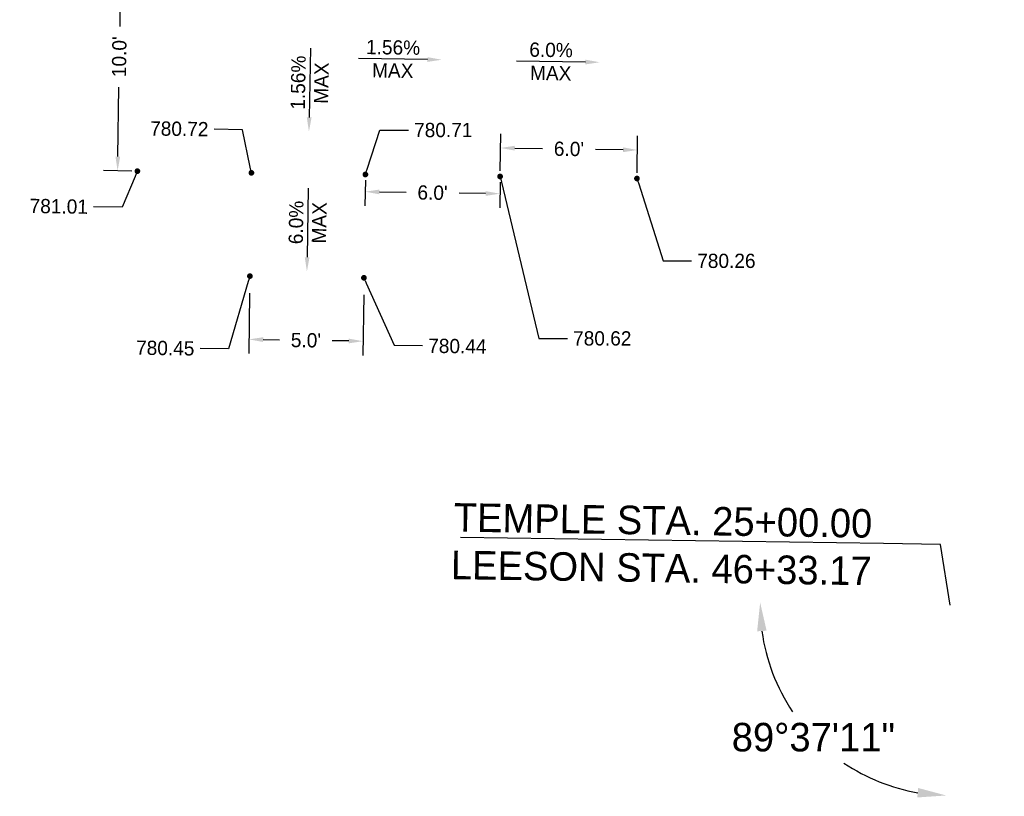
# Model space of a CAD drawing. Header units: feet. Extents: x 1384904 to 1390579, y 443400 to 444295.
# Tile 20 of 57: x 1388496 to 1388539, y 443952 to 443986. Entities that reach past the tile are written whole.
import ezdxf
from ezdxf import colors
from ezdxf.entities.mleader import LeaderData, LeaderLine
from ezdxf.math import Vec2, Vec3

# ---------------------------------------------------------------- set-up
doc = ezdxf.new("R2010")
doc.units = ezdxf.units.FT
doc.header["$MEASUREMENT"] = 0
doc.layers.add('DT_P_Text', color=3, linetype='Continuous')
doc.layers.add('PV_P_Text', color=7, linetype='Continuous')
doc.styles.get("Standard").update_dxf_attribs({"font": 'font31.shx'})
doc.dimstyles.get("Standard").update_dxf_attribs({"dimtxt": 0.18, "dimasz": 0.18, "dimexe": 0.18, "dimexo": 0.0625, "dimgap": 0.09, "dimtad": 0, "dimtih": 1, "dimtoh": 1, "dimdec": 4, "dimzin": 0, "dimdsep": 46, "dimtxsty": 'Standard', "dimcen": 0.09, "dimadec": 0, "dimazin": 0, "dimtfac": 1, "dimtdec": 4, "dimtofl": 0, "dimtmove": 0, "dimatfit": 3, "dimfxl": 1, "dimtolj": 1, "dimtzin": 0, "dimarcsym": 0})

# ---------------------------------------------------------------- blocks, each defined once
blk = doc.blocks.new('_Dot')
at = {"color": 0, "linetype": 'ByBlock', "lineweight": -2}
blk.add_line((-0.5, 0), (-1, 0), dxfattribs=at)
at = {"color": 0, "linetype": 'ByBlock', "const_width": 0.5}
blk.add_lwpolyline([(-0.25, 0, 1), (0.25, 0, 1)], format="xyb", close=True, dxfattribs=at)
blk = doc.blocks.new('*D976')
at = {"layer": 'Defpoints', "color": 0, "transparency": 16777216}
for p in [(1388500.222, 443988.915), (1388501.089, 443988.902), (1388500.942, 443978.903)]:
    blk.add_point(p, dxfattribs=at)
at = {"layer": 'PV_P_Text', "color": 0, "lineweight": -2, "transparency": 16777216}
for p, q in [((1388500.839, 443988.906), (1388499.597, 443988.924)), ((1388500.213, 443988.29), (1388500.168, 443985.247)), ((1388500.084, 443979.541), (1388500.129, 443982.585)), ((1388500.692, 443978.907), (1388499.45, 443978.925))]:
    blk.add_line(p, q, dxfattribs=at)
at = {"layer": 'PV_P_Text', "color": 0, "transparency": 16777216}
for points in [[(1388500.109, 443988.292), (1388500.317, 443988.289), (1388500.222, 443988.915)], [(1388499.98, 443979.543), (1388500.188, 443979.54), (1388500.075, 443978.916)]]:
    blk.add_solid(points, dxfattribs=at)
at = {"layer": 'PV_P_Text', "color": 0, "transparency": 16777216, "insert": (1388500.148, 443983.916), "char_height": 0.625, "attachment_point": 5, "rotation": 89.156}
blk.add_mtext("\\A1;10.0'", dxfattribs=at)
blk = doc.blocks.new('*D977')
at = {"layer": 'Defpoints', "color": 0, "transparency": 16777216}
for p in [(1388522.864, 443979.83), (1388516.846, 443978.669), (1388522.846, 443978.581)]:
    blk.add_point(p, dxfattribs=at)
at = {"layer": 'PV_P_Text', "color": 0, "lineweight": -2, "transparency": 16777216}
for p, q in [((1388516.85, 443978.919), (1388516.874, 443980.544)), ((1388522.849, 443978.831), (1388522.873, 443980.455)), ((1388517.49, 443979.91), (1388518.704, 443979.892)), ((1388522.239, 443979.84), (1388521.024, 443979.857))]:
    blk.add_line(p, q, dxfattribs=at)
at = {"layer": 'PV_P_Text', "color": 0, "transparency": 16777216}
for points in [[(1388517.491, 443980.014), (1388517.488, 443979.805), (1388516.865, 443979.919)], [(1388522.241, 443979.944), (1388522.237, 443979.735), (1388522.864, 443979.83)]]:
    blk.add_solid(points, dxfattribs=at)
at = {"layer": 'PV_P_Text', "color": 0, "transparency": 16777216, "insert": (1388519.864, 443979.875), "char_height": 0.625, "attachment_point": 5, "rotation": 359.156}
blk.add_mtext("\\A1;6.0'", dxfattribs=at)
blk = doc.blocks.new('*D975')
at = {"layer": 'Defpoints', "color": 0, "transparency": 16777216}
for p in [(1388510.941, 443978.756), (1388516.846, 443978.669), (1388516.835, 443977.915)]:
    blk.add_point(p, dxfattribs=at)
at = {"layer": 'PV_P_Text', "color": 0, "lineweight": -2, "transparency": 16777216}
for p, q in [((1388510.937, 443978.506), (1388510.921, 443977.377)), ((1388516.843, 443978.419), (1388516.826, 443977.29)), ((1388511.555, 443977.993), (1388512.722, 443977.975)), ((1388516.21, 443977.924), (1388515.043, 443977.941))]:
    blk.add_line(p, q, dxfattribs=at)
at = {"layer": 'PV_P_Text', "color": 0, "transparency": 16777216}
for points in [[(1388511.556, 443978.097), (1388511.553, 443977.888), (1388510.93, 443978.002)], [(1388516.212, 443978.028), (1388516.209, 443977.82), (1388516.835, 443977.915)]]:
    blk.add_solid(points, dxfattribs=at)
at = {"layer": 'PV_P_Text', "color": 0, "transparency": 16777216, "insert": (1388513.882, 443977.958), "char_height": 0.625, "attachment_point": 5, "rotation": 359.156}
blk.add_mtext("\\A1;6.0'", dxfattribs=at)
blk = doc.blocks.new('*D978')
at = {"layer": 'Defpoints', "color": 0, "transparency": 16777216}
for p in [(1388505.868, 443973.809), (1388510.867, 443973.73), (1388510.831, 443971.451)]:
    blk.add_point(p, dxfattribs=at)
at = {"layer": 'PV_P_Text', "color": 0, "lineweight": -2, "transparency": 16777216}
for p, q in [((1388505.864, 443973.559), (1388505.821, 443970.906)), ((1388510.863, 443973.48), (1388510.821, 443970.826)), ((1388506.456, 443971.521), (1388507.176, 443971.51)), ((1388510.206, 443971.461), (1388509.486, 443971.473))]:
    blk.add_line(p, q, dxfattribs=at)
at = {"layer": 'PV_P_Text', "color": 0, "transparency": 16777216}
for points in [[(1388506.458, 443971.625), (1388506.454, 443971.417), (1388505.831, 443971.531)], [(1388510.207, 443971.565), (1388510.204, 443971.357), (1388510.831, 443971.451)]]:
    blk.add_solid(points, dxfattribs=at)
at = {"layer": 'PV_P_Text', "color": 0, "transparency": 16777216, "insert": (1388508.331, 443971.491), "char_height": 0.625, "attachment_point": 5, "rotation": 359.0862}
blk.add_mtext("\\A1;5.0'", dxfattribs=at)
blk = doc.blocks.new('*D1064')
at = {"layer": 'Defpoints', "color": 0, "transparency": 16777216}
for p in [(1387540.978, 443974.544), (1387672.964, 443972.599), (1387677.04, 443965.292), (1390194.578, 443935.45), (1387670.013, 443772.371)]:
    blk.add_point(p, dxfattribs=at)
at = {"layer": 'DT_P_Text', "color": 0, "lineweight": -2, "transparency": 16777216}
for start, end in [(324.3381, 350.5889), (277.7229, 301.5818)]:
    blk.add_arc((1387672.964, 443972.6), 8.368, start, end, dxfattribs=at)
at = {"layer": 'DT_P_Text', "color": 0, "transparency": 16777216}
for points in [[(1387681.011, 443971.25), (1387681.426, 443971.213), (1387681.33, 443972.476)], [(1387674.101, 443964.1), (1387674.076, 443964.516), (1387672.84, 443964.233)]]:
    blk.add_solid(points, dxfattribs=at)
at = {"layer": 'DT_P_Text', "color": 0, "transparency": 16777216, "insert": (1387678.793, 443966.596), "char_height": 1.25, "attachment_point": 5}
blk.add_mtext('\\A1;90°0\'0"', dxfattribs=at)
blk = doc.blocks.new('*D1065')
at = {"layer": 'Defpoints', "color": 0, "transparency": 16777216}
for p in [(1387895.133, 444137.116), (1387540.978, 443974.544), (1387898.945, 443973.296), (1387891.696, 443959.376), (1390194.578, 443935.45)]:
    blk.add_point(p, dxfattribs=at)
at = {"layer": 'DT_P_Text', "color": 0, "lineweight": -2, "transparency": 16777216}
for start, end in [(56.546, 80.0108), (8.0373, 33.7515)]:
    blk.add_arc((1387891.89, 443969.374), 8.072, start, end, dxfattribs=at)
at = {"layer": 'DT_P_Text', "color": 0, "transparency": 16777216}
for points in [[(1387893.27, 443977.117), (1387893.31, 443977.531), (1387892.046, 443977.445)], [(1387900.09, 443970.516), (1387899.675, 443970.49), (1387899.961, 443969.255)]]:
    blk.add_solid(points, dxfattribs=at)
at = {"layer": 'DT_P_Text', "color": 0, "transparency": 16777216, "insert": (1387897.694, 443974.984), "char_height": 1.25, "attachment_point": 5}
blk.add_mtext('\\A1;89°44\'10"', dxfattribs=at)
blk = doc.blocks.new('*D1066')
at = {"layer": 'Defpoints', "color": 0, "transparency": 16777216}
for p in [(1388170.018, 444145.729), (1387540.978, 443974.544), (1388173.064, 443969.457), (1388165.387, 443955.345), (1390194.578, 443935.45)]:
    blk.add_point(p, dxfattribs=at)
at = {"layer": 'DT_P_Text', "color": 0, "lineweight": -2, "transparency": 16777216}
for start, end in [(55.6454, 80.1702), (7.5921, 34.109)]:
    blk.add_arc((1388165.63, 443965.341), 8.497, start, end, dxfattribs=at)
at = {"layer": 'DT_P_Text', "color": 0, "transparency": 16777216}
for points in [[(1388167.06, 443973.507), (1388167.101, 443973.921), (1388165.837, 443973.836)], [(1388174.261, 443966.476), (1388173.845, 443966.452), (1388174.126, 443965.216)]]:
    blk.add_solid(points, dxfattribs=at)
at = {"layer": 'DT_P_Text', "color": 0, "transparency": 16777216, "insert": (1388171.755, 443971.231), "char_height": 1.25, "attachment_point": 5}
blk.add_mtext('\\A1;89°27\'2"', dxfattribs=at)
blk = doc.blocks.new('*D1067')
at = {"layer": 'Defpoints', "color": 0, "transparency": 16777216}
for p in [(1387540.978, 443974.544), (1388536.58, 443959.876), (1388529.293, 443955.832), (1390194.578, 443935.45), (1388524.619, 443400.178)]:
    blk.add_point(p, dxfattribs=at)
at = {"layer": 'DT_P_Text', "color": 0, "lineweight": -2, "transparency": 16777216}
for start, end in [(187.7578, 214.0032), (236.0186, 260.174)]:
    blk.add_arc((1388536.58, 443959.876), 8.334, start, end, dxfattribs=at)
at = {"layer": 'DT_P_Text', "color": 0, "transparency": 16777216}
for points in [[(1388528.114, 443958.739), (1388528.53, 443958.764), (1388528.247, 443959.999)], [(1388535.177, 443951.872), (1388535.137, 443951.457), (1388536.402, 443951.544)]]:
    blk.add_solid(points, dxfattribs=at)
at = {"layer": 'DT_P_Text', "color": 0, "transparency": 16777216, "insert": (1388530.581, 443954.091), "char_height": 1.25, "attachment_point": 5}
blk.add_mtext('\\A1;89°37\'11"', dxfattribs=at)
blk = doc.blocks.new('*D1068')
at = {"layer": 'Defpoints', "color": 0, "transparency": 16777216}
for p in [(1388548.528, 444294.604), (1387540.978, 443974.544), (1388551.278, 443965.867), (1388540.113, 443949.824), (1390194.578, 443935.45)]:
    blk.add_point(p, dxfattribs=at)
at = {"layer": 'DT_P_Text', "color": 0, "lineweight": -2, "transparency": 16777216}
for start, end in [(51.56, 82.8622), (4.8957, 37.0861)]:
    blk.add_arc((1388540.357, 443959.821), 12.483, start, end, dxfattribs=at)
at = {"layer": 'DT_P_Text', "color": 0, "transparency": 16777216}
for points in [[(1388541.893, 443971.999), (1388541.924, 443972.415), (1388540.662, 443972.3)], [(1388553.003, 443960.893), (1388552.586, 443960.879), (1388552.839, 443959.637)]]:
    blk.add_solid(points, dxfattribs=at)
at = {"layer": 'DT_P_Text', "color": 0, "transparency": 16777216, "insert": (1388549.355, 443968.473), "char_height": 1.25, "attachment_point": 5}
blk.add_mtext('\\A1;89°26\'46"', dxfattribs=at)
blk = doc.blocks.new('_None')
blk = doc.blocks.new('*D1069')
at = {"layer": 'Defpoints', "color": 0, "transparency": 16777216}
for p in [(1387540.978, 443974.544), (1388891.872, 443954.644), (1388895.842, 443947.513), (1390194.578, 443935.45), (1388883.325, 443416.879)]:
    blk.add_point(p, dxfattribs=at)
at = {"layer": 'DT_P_Text', "color": 0, "lineweight": -2, "transparency": 16777216}
for start, end in [(324.5503, 350.3708), (277.8746, 301.1614)]:
    blk.add_arc((1388891.872, 443954.642), 8.16, start, end, dxfattribs=at)
at = {"layer": 'DT_P_Text', "color": 0, "transparency": 16777216}
for points in [[(1388899.71, 443953.296), (1388900.125, 443953.258), (1388900.032, 443954.522)], [(1388893.003, 443946.351), (1388892.978, 443946.767), (1388891.743, 443946.483)]]:
    blk.add_solid(points, dxfattribs=at)
at = {"layer": 'DT_P_Text', "color": 0, "transparency": 16777216, "insert": (1388897.553, 443948.784), "char_height": 1.25, "attachment_point": 5}
blk.add_mtext('\\A1;90°3\'59"', dxfattribs=at)
blk = doc.blocks.new('*D1070')
at = {"layer": 'Defpoints', "color": 0, "transparency": 16777216}
for p in [(1389005.131, 444177.177), (1387540.978, 443974.544), (1389009.168, 443958.886), (1388998.333, 443943.075), (1390194.578, 443935.45)]:
    blk.add_point(p, dxfattribs=at)
at = {"layer": 'DT_P_Text', "color": 0, "lineweight": -2, "transparency": 16777216}
for start, end in [(51.7097, 82.387), (5.1056, 36.7305)]:
    blk.add_arc((1388998.623, 443953.069), 12.043, start, end, dxfattribs=at)
at = {"layer": 'DT_P_Text', "color": 0, "transparency": 16777216}
for points in [[(1389000.202, 443964.799), (1389000.235, 443965.214), (1388998.973, 443965.107)], [(1389010.827, 443954.149), (1389010.41, 443954.133), (1389010.665, 443952.892)]]:
    blk.add_solid(points, dxfattribs=at)
at = {"layer": 'DT_P_Text', "color": 0, "transparency": 16777216, "insert": (1389007.323, 443961.397), "char_height": 1.25, "attachment_point": 5}
blk.add_mtext('\\A1;89°10\'51"', dxfattribs=at)
blk = doc.blocks.new('*D1071')
at = {"layer": 'Defpoints', "color": 0, "transparency": 16777216}
for p in [(1389529.023, 444160.851), (1387540.978, 443974.544), (1389519.597, 443952.651), (1389523.362, 443935.339), (1390194.578, 443935.45)]:
    blk.add_point(p, dxfattribs=at)
at = {"layer": 'DT_P_Text', "color": 0, "lineweight": -2, "transparency": 16777216}
for start, end in [(97.1524, 121.1449), (144.1097, 170.5654)]:
    blk.add_arc((1389523.613, 443945.335), 8.345, start, end, dxfattribs=at)
at = {"layer": 'DT_P_Text', "color": 0, "transparency": 16777216}
for points in [[(1389522.563, 443953.823), (1389522.584, 443953.407), (1389523.822, 443953.677)], [(1389515.588, 443946.684), (1389515.173, 443946.722), (1389515.269, 443945.458)]]:
    blk.add_solid(points, dxfattribs=at)
at = {"layer": 'DT_P_Text', "color": 0, "transparency": 16777216, "insert": (1389517.83, 443951.352), "char_height": 1.25, "attachment_point": 5}
blk.add_mtext('\\A1;90°35\'39"', dxfattribs=at)

msp = doc.modelspace()

# ---------------------------------------------------------------- linework, layer by layer
at = {"layer": 'PV_P_Text', "linetype": 'ByBlock', "lineweight": -2}
for points in [[(1388508.52787, 443984.28646), (1388508.47447, 443981.25691)], [(1388513.66068, 443983.79466), (1388510.63099, 443983.83929)], [(1388520.58676, 443983.68398), (1388517.55707, 443983.72861)], [(1388508.43262, 443978.16132), (1388508.3843, 443975.13168)]]:
    msp.add_lwpolyline(points, dxfattribs=at)
at = {"layer": 'PV_P_Text'}
for points in [[(1388513.66221, 443983.89881), (1388514.28561, 443983.78545), (1388513.65915, 443983.6905)], [(1388520.5883, 443983.78813), (1388521.2117, 443983.67477), (1388520.58523, 443983.57982)], [(1388508.57862, 443981.25508), (1388508.46346, 443980.63201), (1388508.37032, 443981.25875)], [(1388508.48845, 443975.13002), (1388508.37433, 443974.50676), (1388508.28014, 443975.13335)]]:
    msp.add_solid(points, dxfattribs=at)

# ---------------------------------------------------------------- texts
at = {"layer": 'PV_P_Text', "char_height": 0.625, "attachment_point": 5}
for s, insert, rotation in [('1.56%', (1388512.15329, 443984.32329), 359.155959), ('6.0%', (1388519.07938, 443984.21261), 359.155959), ('1.56%', (1388507.99488, 443982.78061), 88.990157), ('MAX', (1388509.00747, 443982.76276), 88.990157), ('MAX', (1388512.13838, 443983.31066), 359.155959), ('MAX', (1388519.06446, 443983.19998), 359.155959), ('6.0%', (1388507.90215, 443976.65458), 89.086176), ('MAX', (1388508.91477, 443976.63843), 89.086176)]:
    msp.add_mtext(s, dxfattribs=dict(at, insert=insert, rotation=rotation))

# ---------------------------------------------------------------- dimensions: what is measured, and where the dimension line sits
at = {"layer": 'DT_P_Text'}
for base, line1, line2, picture, middle in [((1388551.27813, 443965.86722), ((1387540.978, 443974.544), (1390194.57763, 443935.45023)), ((1388540.11322, 443949.82405), (1388548.52762, 444294.60374)), '*D1068', (1388549.35503, 443968.47325)), ((1389009.16818, 443958.8865), ((1387540.978, 443974.544), (1390194.57763, 443935.45023)), ((1388998.33294, 443943.07455), (1389005.1309, 444177.17687)), '*D1070', (1389007.32318, 443961.39682)), ((1389519.59746, 443952.65059), ((1387540.978, 443974.544), (1390194.57763, 443935.45023)), ((1389523.36155, 443935.33874), (1389529.02312, 444160.85051)), '*D1071', (1389517.83048, 443951.35217)), ((1388173.06391, 443969.45743), ((1387540.978, 443974.544), (1390194.57763, 443935.45023)), ((1388165.38689, 443955.34459), (1388170.01841, 444145.72851)), '*D1066', (1388171.75473, 443971.23141)), ((1387898.94504, 443973.29609), ((1387540.978, 443974.544), (1390194.57763, 443935.45023)), ((1387891.69628, 443959.37596), (1387895.13342, 444137.11607)), '*D1065', (1387897.69389, 443974.98408)), ((1387677.04029, 443965.2921), ((1387670.0134, 443772.37098), (1387672.96367, 443972.59925)), ((1387540.978, 443974.544), (1390194.57763, 443935.45023)), '*D1064', (1387678.79269, 443966.5962)), ((1388529.29261, 443955.83234), ((1388524.61868, 443400.17799), (1388536.57959, 443959.87645)), ((1387540.978, 443974.544), (1390194.57763, 443935.45023)), '*D1067', (1388530.58119, 443954.09076)), ((1388895.84236, 443947.5127), ((1387540.978, 443974.544), (1390194.57763, 443935.45023)), ((1388883.32531, 443416.87915), (1388891.87229, 443954.64389)), '*D1069', (1388897.55345, 443948.78426))]:
    dim = msp.add_angular_dim_2l(base=base, line1=line1, line2=line2, dimstyle='Standard', override={"dimscale": 10, "dimtxt": 0.125, "dimasz": 0.125, "dimgap": 0.05, "dimaunit": 1, "dimadec": 3}, dxfattribs=at)
    dim.commit()
    dim.dimension.update_dxf_attribs({"geometry": picture, "text_midpoint": middle})
at = {"layer": 'PV_P_Text'}
for p1, p2, distance, text, picture, middle in [((1388500.94203, 443978.90348), (1388501.08934, 443988.90239), 0.86736, "<>'", '*D976', (1388500.14842, 443983.91571)), ((1388516.84619, 443978.66917), (1388522.84554, 443978.58079), 1.24968, "<>'", '*D977', (1388519.86427, 443979.87452)), ((1388510.94095, 443978.75617), (1388516.84619, 443978.66917), -0.75446, "6.0'", '*D975', (1388513.88246, 443977.95829)), ((1388505.86753, 443973.80941), (1388510.8669, 443973.72967), -2.2786, "<>'", '*D978', (1388508.33087, 443971.49123))]:
    dim = msp.add_aligned_dim(p1=p1, p2=p2, distance=distance, text=text, dimstyle='Standard', override={"dimscale": 5, "dimtxt": 0.125, "dimasz": 0.125, "dimexe": 0.125, "dimexo": 0.05, "dimgap": 0.05, "dimtih": 0, "dimtoh": 0, "dimdec": 1}, dxfattribs=at)
    dim.commit()
    dim.dimension.update_dxf_attribs({"geometry": picture, "text_midpoint": middle})

# ---------------------------------------------------------------- leaders
at = {"layer": 'DT_P_Text'}
ml = msp.add_multileader_mtext('Standard', dxfattribs=at)
ml.set_content('TEMPLE STA. 25+00.00\\PLEESON STA. 46+33.17', color=256)
ml.set_leader_properties()
ml.set_arrow_properties(name='NONE')
ml.build(insert=Vec2(0, 0))
ml.multileader.update_dxf_attribs({"text_left_attachment_type": 6, "text_right_attachment_type": 6, "dogleg_length": 0.25, "arrow_head_size": 1.8, "scale": 10})
ctx = ml.context
ctx.base_point, ctx.scale, ctx.char_height, ctx.arrow_head_size, ctx.landing_gap_size, ctx.plane_origin, ctx.plane_x_axis, ctx.plane_y_axis = Vec3(1388511.08501, 443962.91259), 10, 1.25, 1.8, 0.5, Vec3(1388536.78673, 443959.92177), Vec3(0.9998915, -0.01473075), Vec3(0.01473075, 0.9998915)
ctx.left_attachment, ctx.right_attachment, ctx.text_align_type = 6, 6, 2
notes = []
notes.append((ctx, [(1, (1, 1, 0), (1388536.14975, 443962.54333), (-0.9998915, 0.01473075), 2.5, [(0, [(1388536.57959, 443959.87645)], 0, [])])]))
ctx.mtext.insert, ctx.mtext.text_direction, ctx.mtext.rotation, ctx.mtext.alignment, ctx.mtext.flow_direction = Vec3(1388533.17217, 443964.08736), Vec3(0.9998915, -0.01473075), 6.26845402, 3, 5
at = {"layer": 'PV_P_Text'}
ml = msp.add_multileader_mtext('Standard', dxfattribs=at)
ml.set_content('780.72', color=256)
ml.set_leader_properties()
ml.set_arrow_properties(name='DOT')
ml.build(insert=Vec2(0, 0))
ml.multileader.update_dxf_attribs({"text_right_attachment_type": 2, "dogleg_length": 0.25, "arrow_head_size": 0.25, "scale": 5})
ctx = ml.context
ctx.base_point, ctx.scale, ctx.char_height, ctx.arrow_head_size, ctx.landing_gap_size, ctx.plane_origin, ctx.plane_x_axis, ctx.plane_y_axis = Vec3(1388500.73702, 443980.78924), 5, 0.625, 0.25, 0.25, Vec3(1388505.97067, 443978.81685), Vec3(0.9998915, -0.01473075), Vec3(0.01473075, 0.9998915)
ctx.right_attachment, ctx.text_align_type = 2, 2
notes.append((ctx, [(0, (1, 1, 0), (1388505.55693, 443980.71823), (-0.9998915, 0.01473075), 1.25, [(0, [(1388505.94149, 443978.82982)], 0, [])])]))
ctx.mtext.insert, ctx.mtext.text_direction, ctx.mtext.rotation, ctx.mtext.alignment, ctx.mtext.flow_direction = Vec3(1388504.0617, 443981.0528), Vec3(0.9998915, -0.01473075), 6.26845402, 3, 5
ml = msp.add_multileader_mtext('Standard', dxfattribs=at)
ml.set_content('780.71', color=256)
ml.set_leader_properties()
ml.set_arrow_properties(name='DOT')
ml.build(insert=Vec2(0, 0))
ml.multileader.update_dxf_attribs({"text_right_attachment_type": 2, "dogleg_length": 0.25, "arrow_head_size": 0.25, "scale": 5})
ctx = ml.context
ctx.base_point, ctx.scale, ctx.char_height, ctx.arrow_head_size, ctx.landing_gap_size, ctx.plane_origin = Vec3(1388512.82438, 443980.70512), 5, 0.625, 0.25, 0.25, Vec3(1388510.94095, 443978.75617)
ctx.right_attachment = 2
notes.append((ctx, [(1, (1, 1, 0), (1388511.57438, 443980.70512), (1, 0), 1.25, [(0, [(1388510.94095, 443978.75617)], 0, [])])]))
ctx.mtext.insert, ctx.mtext.flow_direction = Vec3(1388513.07438, 443981.01762), 5
ml = msp.add_multileader_mtext('Standard', dxfattribs=at)
ml.set_content('781.01', color=256)
ml.set_leader_properties()
ml.set_arrow_properties(name='DOT')
ml.build(insert=Vec2(0, 0))
ml.multileader.update_dxf_attribs({"text_right_attachment_type": 2, "dogleg_length": 0.25, "arrow_head_size": 0.25, "scale": 5})
ctx = ml.context
ctx.base_point, ctx.scale, ctx.char_height, ctx.arrow_head_size, ctx.landing_gap_size, ctx.plane_origin, ctx.plane_x_axis, ctx.plane_y_axis = Vec3(1388495.89964, 443977.38628), 5, 0.625, 0.25, 0.25, Vec3(1388500.97122, 443978.89051), Vec3(0.9998915, -0.01473075), Vec3(0.01473075, 0.9998915)
ctx.right_attachment, ctx.text_align_type = 2, 2
notes.append((ctx, [(0, (1, 1, 0), (1388500.27318, 443977.32185), (-0.9998915, 0.01473075), 1.25, [(0, [(1388500.94203, 443978.90348)], 0, [])])]))
ctx.mtext.insert, ctx.mtext.text_direction, ctx.mtext.rotation, ctx.mtext.alignment, ctx.mtext.flow_direction = Vec3(1388498.77794, 443977.65641), Vec3(0.9998915, -0.01473075), 6.26845402, 3, 5
ml = msp.add_multileader_mtext('Standard', dxfattribs=at)
ml.set_content('780.62', color=256)
ml.set_leader_properties()
ml.set_arrow_properties(name='DOT')
ml.build(insert=Vec2(0, 0))
ml.multileader.update_dxf_attribs({"text_right_attachment_type": 2, "dogleg_length": 0.25, "arrow_head_size": 0.25, "scale": 5})
ctx = ml.context
ctx.base_point, ctx.scale, ctx.char_height, ctx.arrow_head_size, ctx.landing_gap_size, ctx.plane_origin = Vec3(1388519.79592, 443971.57522), 5, 0.625, 0.25, 0.25, Vec3(1388515.53922, 443978.68843)
ctx.right_attachment = 2
notes.append((ctx, [(1, (1, 1, 0), (1388518.54592, 443971.57522), (1, 0), 1.25, [(0, [(1388516.84619, 443978.66917)], 0, [])])]))
ctx.mtext.insert, ctx.mtext.flow_direction = Vec3(1388520.04592, 443971.88772), 5
ml = msp.add_multileader_mtext('Standard', dxfattribs=at)
ml.set_content('780.26', color=256)
ml.set_leader_properties()
ml.set_arrow_properties(name='DOT')
ml.build(insert=Vec2(0, 0))
ml.multileader.update_dxf_attribs({"text_right_attachment_type": 2, "dogleg_length": 0.25, "arrow_head_size": 0.25, "scale": 5})
ctx = ml.context
ctx.base_point, ctx.scale, ctx.char_height, ctx.arrow_head_size, ctx.landing_gap_size, ctx.plane_origin = Vec3(1388525.23748, 443974.97275), 5, 0.625, 0.25, 0.25, Vec3(1388522.84554, 443978.58079)
ctx.right_attachment = 2
notes.append((ctx, [(1, (1, 1, 0), (1388523.98748, 443974.97275), (1, 0), 1.25, [(0, [(1388522.84554, 443978.58079)], 0, [])])]))
ctx.mtext.insert, ctx.mtext.flow_direction = Vec3(1388525.48748, 443975.28525), 5
ml = msp.add_multileader_mtext('Standard', dxfattribs=at)
ml.set_content('780.45', color=256)
ml.set_leader_properties()
ml.set_arrow_properties(name='DOT')
ml.build(insert=Vec2(0, 0))
ml.multileader.update_dxf_attribs({"text_right_attachment_type": 2, "dogleg_length": 0.25, "arrow_head_size": 0.25, "scale": 5})
ctx = ml.context
ctx.base_point, ctx.scale, ctx.char_height, ctx.arrow_head_size, ctx.landing_gap_size, ctx.plane_origin, ctx.plane_x_axis, ctx.plane_y_axis = Vec3(1388500.09649, 443971.18237, 781.6555), 5, 0.625, 0.25, 0.25, Vec3(1388505.90399, 443974.2903, 781.6555), Vec3(0.9998915, -0.01473075), Vec3(0.01473075, 0.9998915)
ctx.right_attachment, ctx.text_align_type = 2, 2
notes.append((ctx, [(0, (1, 1, 0), (1388504.9412, 443971.111, 781.6555), (-0.9998915, 0.01473075), 1.25, [(0, [(1388505.8748, 443974.30327, 781.6555)], 0, [])])]))
ctx.mtext.insert, ctx.mtext.text_direction, ctx.mtext.rotation, ctx.mtext.alignment, ctx.mtext.flow_direction = Vec3(1388503.44597, 443971.44556, 781.6555), Vec3(0.9998915, -0.01473075), 6.26845402, 3, 5
ml = msp.add_multileader_mtext('Standard', dxfattribs=at)
ml.set_content('780.44', color=256)
ml.set_leader_properties()
ml.set_arrow_properties(name='DOT')
ml.build(insert=Vec2(0, 0))
ml.multileader.update_dxf_attribs({"text_right_attachment_type": 2, "dogleg_length": 0.25, "arrow_head_size": 0.25, "scale": 5})
ctx = ml.context
ctx.base_point, ctx.scale, ctx.char_height, ctx.arrow_head_size, ctx.landing_gap_size, ctx.plane_origin, ctx.plane_x_axis, ctx.plane_y_axis = Vec3(1388513.44352, 443971.25852, 781.6555), 5, 0.625, 0.25, 0.25, Vec3(1388510.84469, 443974.2148, 781.6555), Vec3(0.9998915, -0.01473075), Vec3(0.01473075, 0.9998915)
ctx.right_attachment = 2
notes.append((ctx, [(0, (1, 1, 0), (1388512.19365, 443971.27693, 781.6555), (0.9998915, -0.01473075), 1.25, [(0, [(1388510.87426, 443974.22961, 781.6555)], 0, [])])]))
ctx.mtext.insert, ctx.mtext.text_direction, ctx.mtext.rotation, ctx.mtext.flow_direction = Vec3(1388513.69809, 443971.5673, 781.6555), Vec3(0.9998915, -0.01473075), 6.26845402, 5
for ctx, leaders in notes:
    for number, flags, end, landing, length, lines in leaders:
        leader = LeaderData()
        leader.index, (leader.has_last_leader_line, leader.has_dogleg_vector, leader.attachment_direction) = number, flags
        leader.last_leader_point, leader.dogleg_vector, leader.dogleg_length = Vec3(end), Vec3(landing), length
        for number, points, colour, breaks in lines:
            line = LeaderLine()
            line.index, line.vertices, line.color, line.breaks = number, Vec3.list(points), colors.encode_raw_color(colour), breaks
            leader.lines.append(line)
        ctx.leaders.append(leader)

doc.saveas('drawing.dxf')
